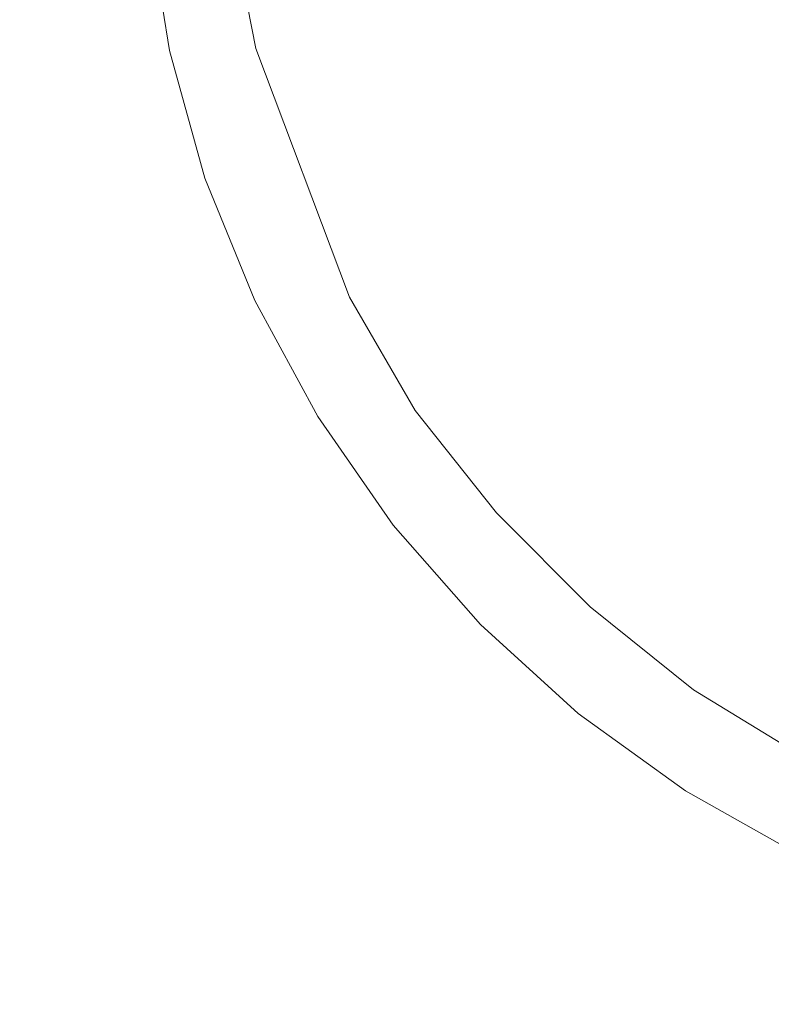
# Model space of a CAD drawing. Header units: inches. Extents: x 0 to 612, y 155 to 655.
# Tile 115 of 138: x 126.47 to 135.27, y 371.17 to 382.69. Entities that reach past the tile are written whole.
import ezdxf

# ---------------------------------------------------------------- set-up
doc = ezdxf.new("R2010")
doc.units = ezdxf.units.IN
doc.header["$MEASUREMENT"] = 0
doc.layers.add('Layer 1', color=7, linetype='Continuous')

# ---------------------------------------------------------------- blocks, each defined once
blk = doc.blocks.new('block 1258')
at = {"layer": 'Layer 1', "lineweight": 0}
for points in [[(134.357, 374.851)], [(135.678, 374.045)]]:
    blk.add_lwpolyline(points, dxfattribs=at)
blk.add_open_spline([(135.678, 374.045), (135.678, 374.045), (134.357, 374.851), (134.357, 374.851), (134.357, 374.851), (135.678, 374.045), (135.678, 374.045)], degree=3, knots=[0, 0, 0, 0, 1, 1, 1, 2, 2, 2, 2], dxfattribs=at)
blk = doc.blocks.new('block 1259')
at = {"layer": 'Layer 1', "lineweight": 0}
for points in [[(133.147, 375.822)], [(134.357, 374.851)]]:
    blk.add_lwpolyline(points, dxfattribs=at)
blk.add_open_spline([(134.357, 374.851), (134.357, 374.851), (133.147, 375.822), (133.147, 375.822), (133.147, 375.822), (134.357, 374.851), (134.357, 374.851)], degree=3, knots=[0, 0, 0, 0, 1, 1, 1, 2, 2, 2, 2], dxfattribs=at)
blk = doc.blocks.new('block 1260')
at = {"layer": 'Layer 1', "lineweight": 0}
for points in [[(132.051, 376.922)], [(133.147, 375.822)]]:
    blk.add_lwpolyline(points, dxfattribs=at)
blk.add_open_spline([(133.147, 375.822), (133.147, 375.822), (132.051, 376.922), (132.051, 376.922), (132.051, 376.922), (133.147, 375.822), (133.147, 375.822)], degree=3, knots=[0, 0, 0, 0, 1, 1, 1, 2, 2, 2, 2], dxfattribs=at)
blk = doc.blocks.new('block 1261')
at = {"layer": 'Layer 1', "lineweight": 0}
for points in [[(131.101, 378.121)], [(132.051, 376.922)]]:
    blk.add_lwpolyline(points, dxfattribs=at)
blk.add_open_spline([(132.051, 376.922), (132.051, 376.922), (131.101, 378.121), (131.101, 378.121), (131.101, 378.121), (132.051, 376.922), (132.051, 376.922)], degree=3, knots=[0, 0, 0, 0, 1, 1, 1, 2, 2, 2, 2], dxfattribs=at)
blk = doc.blocks.new('block 1262')
at = {"layer": 'Layer 1', "lineweight": 0}
for points in [[(130.334, 379.444)], [(131.101, 378.121)]]:
    blk.add_lwpolyline(points, dxfattribs=at)
blk.add_open_spline([(131.101, 378.121), (131.101, 378.121), (130.334, 379.444), (130.334, 379.444), (130.334, 379.444), (131.101, 378.121), (131.101, 378.121)], degree=3, knots=[0, 0, 0, 0, 1, 1, 1, 2, 2, 2, 2], dxfattribs=at)
blk = doc.blocks.new('block 1263')
at = {"layer": 'Layer 1', "lineweight": 0}
for points in [[(129.238, 382.356)], [(130.334, 379.444)]]:
    blk.add_lwpolyline(points, dxfattribs=at)
blk.add_open_spline([(130.334, 379.444), (130.334, 379.444), (129.238, 382.356), (129.238, 382.356), (129.238, 382.356), (130.334, 379.444), (130.334, 379.444)], degree=3, knots=[0, 0, 0, 0, 1, 1, 1, 2, 2, 2, 2], dxfattribs=at)
blk = doc.blocks.new('block 1264')
at = {"layer": 'Layer 1', "lineweight": 0}
for points in [[(128.939, 383.862)], [(129.238, 382.356)]]:
    blk.add_lwpolyline(points, dxfattribs=at)
blk.add_open_spline([(129.238, 382.356), (129.238, 382.356), (128.939, 383.862), (128.939, 383.862), (128.939, 383.862), (129.238, 382.356), (129.238, 382.356)], degree=3, knots=[0, 0, 0, 0, 1, 1, 1, 2, 2, 2, 2], dxfattribs=at)
blk = doc.blocks.new('block 1241')
at = {"layer": 'Layer 1'}
for name in ['block 1264', 'block 1263', 'block 1262', 'block 1261', 'block 1260', 'block 1259', 'block 1258']:
    blk.add_blockref(name, (0, 0), dxfattribs=at)
blk = doc.blocks.new('block 1240')
at = {"layer": 'Layer 1'}
blk.add_blockref('block 1241', (0, 0), dxfattribs=at)
blk = doc.blocks.new('block 1436')
at = {"layer": 'Layer 1', "lineweight": 0}
for points in [[(134.263, 373.671)], [(135.611, 372.911)]]:
    blk.add_lwpolyline(points, dxfattribs=at)
blk.add_open_spline([(135.611, 372.911), (135.611, 372.911), (134.263, 373.671), (134.263, 373.671), (134.263, 373.671), (135.611, 372.911), (135.611, 372.911)], degree=3, knots=[0, 0, 0, 0, 1, 1, 1, 2, 2, 2, 2], dxfattribs=at)
blk = doc.blocks.new('block 1437')
at = {"layer": 'Layer 1', "lineweight": 0}
for points in [[(133.008, 374.577)], [(134.263, 373.671)]]:
    blk.add_lwpolyline(points, dxfattribs=at)
blk.add_open_spline([(134.263, 373.671), (134.263, 373.671), (133.008, 374.577), (133.008, 374.577), (133.008, 374.577), (134.263, 373.671), (134.263, 373.671)], degree=3, knots=[0, 0, 0, 0, 1, 1, 1, 2, 2, 2, 2], dxfattribs=at)
blk = doc.blocks.new('block 1438')
at = {"layer": 'Layer 1', "lineweight": 0}
for points in [[(131.864, 375.617)], [(133.008, 374.577)]]:
    blk.add_lwpolyline(points, dxfattribs=at)
blk.add_open_spline([(133.008, 374.577), (133.008, 374.577), (131.864, 375.617), (131.864, 375.617), (131.864, 375.617), (133.008, 374.577), (133.008, 374.577)], degree=3, knots=[0, 0, 0, 0, 1, 1, 1, 2, 2, 2, 2], dxfattribs=at)
blk = doc.blocks.new('block 1439')
at = {"layer": 'Layer 1', "lineweight": 0}
for points in [[(130.844, 376.78)], [(131.864, 375.617)]]:
    blk.add_lwpolyline(points, dxfattribs=at)
blk.add_open_spline([(131.864, 375.617), (131.864, 375.617), (130.844, 376.78), (130.844, 376.78), (130.844, 376.78), (131.864, 375.617), (131.864, 375.617)], degree=3, knots=[0, 0, 0, 0, 1, 1, 1, 2, 2, 2, 2], dxfattribs=at)
blk = doc.blocks.new('block 1440')
at = {"layer": 'Layer 1', "lineweight": 0}
for points in [[(129.961, 378.048)], [(130.844, 376.78)]]:
    blk.add_lwpolyline(points, dxfattribs=at)
blk.add_open_spline([(130.844, 376.78), (130.844, 376.78), (129.961, 378.048), (129.961, 378.048), (129.961, 378.048), (130.844, 376.78), (130.844, 376.78)], degree=3, knots=[0, 0, 0, 0, 1, 1, 1, 2, 2, 2, 2], dxfattribs=at)
blk = doc.blocks.new('block 1441')
at = {"layer": 'Layer 1', "lineweight": 0}
for points in [[(129.225, 379.405)], [(129.961, 378.048)]]:
    blk.add_lwpolyline(points, dxfattribs=at)
blk.add_open_spline([(129.961, 378.048), (129.961, 378.048), (129.225, 379.405), (129.225, 379.405), (129.225, 379.405), (129.961, 378.048), (129.961, 378.048)], degree=3, knots=[0, 0, 0, 0, 1, 1, 1, 2, 2, 2, 2], dxfattribs=at)
blk = doc.blocks.new('block 1442')
at = {"layer": 'Layer 1', "lineweight": 0}
for points in [[(128.641, 380.839)], [(129.225, 379.405)]]:
    blk.add_lwpolyline(points, dxfattribs=at)
blk.add_open_spline([(129.225, 379.405), (129.225, 379.405), (128.641, 380.839), (128.641, 380.839), (128.641, 380.839), (129.225, 379.405), (129.225, 379.405)], degree=3, knots=[0, 0, 0, 0, 1, 1, 1, 2, 2, 2, 2], dxfattribs=at)
blk = doc.blocks.new('block 1443')
at = {"layer": 'Layer 1', "lineweight": 0}
for points in [[(128.226, 382.332)], [(128.641, 380.839)]]:
    blk.add_lwpolyline(points, dxfattribs=at)
blk.add_open_spline([(128.641, 380.839), (128.641, 380.839), (128.226, 382.332), (128.226, 382.332), (128.226, 382.332), (128.641, 380.839), (128.641, 380.839)], degree=3, knots=[0, 0, 0, 0, 1, 1, 1, 2, 2, 2, 2], dxfattribs=at)
blk = doc.blocks.new('block 1444')
at = {"layer": 'Layer 1', "lineweight": 0}
for points in [[(127.981, 383.854)], [(128.226, 382.332)]]:
    blk.add_lwpolyline(points, dxfattribs=at)
blk.add_open_spline([(128.226, 382.332), (128.226, 382.332), (127.981, 383.854), (127.981, 383.854), (127.981, 383.854), (128.226, 382.332), (128.226, 382.332)], degree=3, knots=[0, 0, 0, 0, 1, 1, 1, 2, 2, 2, 2], dxfattribs=at)
blk = doc.blocks.new('block 1417')
at = {"layer": 'Layer 1'}
for name in ['block 1444', 'block 1443', 'block 1442', 'block 1441', 'block 1440', 'block 1439', 'block 1438', 'block 1437', 'block 1436']:
    blk.add_blockref(name, (0, 0), dxfattribs=at)
blk = doc.blocks.new('block 1416')
at = {"layer": 'Layer 1'}
blk.add_blockref('block 1417', (0, 0), dxfattribs=at)
blk = doc.blocks.new('block 1604')
at = {"layer": 'Layer 1', "color": 7, "lineweight": 25}
blk.add_open_spline([(130.355, 395.57), (122.283, 390.971), (118.053, 380.129), (120.839, 371.174)], degree=3, dxfattribs=at)
blk = doc.blocks.new('block 1603')
at = {"layer": 'Layer 1'}
blk.add_blockref('block 1604', (0, 0), dxfattribs=at)
blk = doc.blocks.new('block 1602')
at = {"layer": 'Layer 1'}
blk.add_blockref('block 1603', (0, 0), dxfattribs=at)
blk = doc.blocks.new('block 921')
at = {"layer": 'Layer 1'}
for name in ['block 1602', 'block 1416', 'block 1240']:
    blk.add_blockref(name, (0, 0), dxfattribs=at)
blk = doc.blocks.new('block 920')
at = {"layer": 'Layer 1'}
blk.add_blockref('block 921', (0, 0), dxfattribs=at)
blk = doc.blocks.new('block 2')
at = {"layer": 'Layer 1'}
blk.add_blockref('block 920', (0, 0), dxfattribs=at)

msp = doc.modelspace()

# ---------------------------------------------------------------- block references
at = {"layer": 'Layer 1'}
msp.add_blockref('block 2', (0, 0), dxfattribs=at)

doc.saveas('drawing.dxf')
